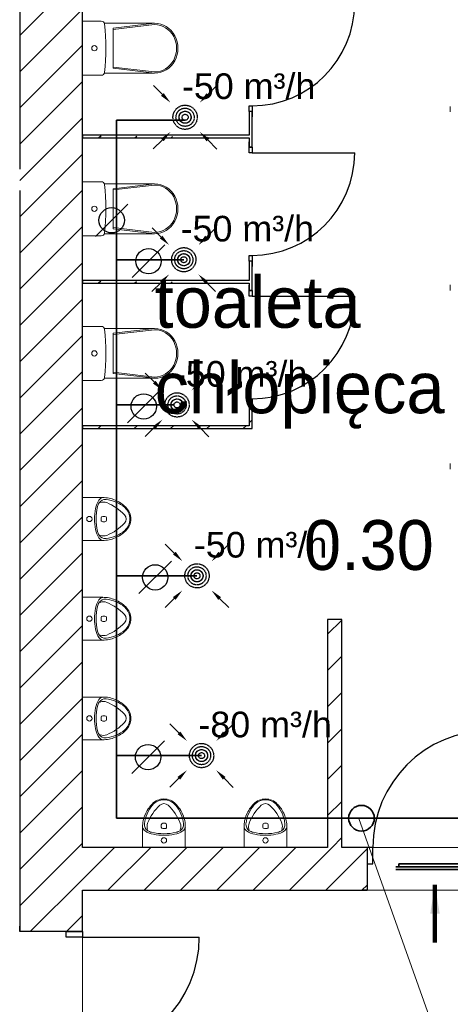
# Model space of a CAD drawing. Header units: millimetres. Extents: x -40063 to 512011, y 350190 to 687060.
# Tile 85 of 256: x 162382 to 165403, y 480275 to 487187. Entities that reach past the tile are written whole.
import ezdxf

# ---------------------------------------------------------------- set-up
doc = ezdxf.new("R2010")
doc.units = ezdxf.units.MM
doc.linetypes.add('DASHED', pattern=[0.75, 0.5, -0.25])
doc.layers.get('0').update_dxf_attribs({"color": 8})
for name, color, linetype, lineweight in [('_IS_WM_OPIS', 7, 'Continuous', 9), ('AP_ wywiew W4', 30, 'Continuous', 35), ('FLUID-KK', 3, 'Continuous', 35), ('J_wywiew W1.1', 30, 'Continuous', 30)]:
    doc.layers.add(name, color=color, linetype=linetype, lineweight=lineweight)
for name, color, linetype in [('Elementy Modelu - Strefy', 8, 'Continuous'), ('FLUID-KK-50-ARRGR', 7, 'Continuous'), ('IS_opisy', 7, 'Continuous'), ('IS_urządzenia', 7, 'Continuous'), ('J_opis pomieszczeń', 8, 'Continuous'), ('Konstrukcja - Ściany zew', 8, 'Continuous'), ('Wnętrze - Umeblowanie', 8, 'Continuous'), ('X_ref', 8, 'Continuous')]:
    doc.layers.add(name, color=color, linetype=linetype)
doc.styles.add('FDBES', font='simplex.shx')
doc.styles.add('GENERATED_STYLE_2', font='txt')
doc.styles.add('Schedule-Header', font='arial.ttf')
doc.styles.get("Standard").update_dxf_attribs({"font": 'arial.ttf'})
doc.dimstyles.new('FDBES', dxfattribs={"dimscale": 50, "dimtxt": 4, "dimasz": 2.5, "dimexe": 0.8, "dimexo": 2, "dimgap": 1, "dimtad": 1, "dimdsep": 46, "dimtxsty": 'FDBES', "dimcen": 2.5, "dimclrd": 4, "dimclre": 5, "dimadec": 0, "dimazin": 0, "dimtfac": 1, "dimtmove": 0, "dimatfit": 3, "dimfxl": 1, "dimarcsym": 0})

# ---------------------------------------------------------------- blocks, each defined once
blk = doc.blocks.new('*U3010')
at = {"color": 0, "linetype": 'ByBlock', "lineweight": -2}
for p, q in [((270, 0, 20), (-270, 0, 20)), ((250, 0), (-250, 0)), ((250, 0, -20), (-250, 0, -20)), ((250, 0, -20), (250, 0)), ((270, 0), (250, 0)), ((-250, 0), (-270, 0)), ((-250, 0, -20), (-250, 0))]:
    blk.add_line(p, q, dxfattribs=at)
at = {"linetype": 'Continuous', "lineweight": -3}
for p, q in [((270, 0, 20), (-270, 0, 20)), ((-270, 0, 20), (270, 0, 20))]:
    blk.add_line(p, q, dxfattribs=at)
blk = doc.blocks.new('dfghfgh')
at = {"layer": 'IS_urządzenia', "color": 30}
for p, q in [((8676.05, 317.91), (8669.69, 324.28)), ((8676.05, 317.91), (8669.69, 324.28)), ((8676.05, 317.91), (8669.69, 324.28)), ((8707.89, 317.87), (8714.26, 324.23)), ((8707.89, 317.87), (8714.26, 324.23)), ((8707.89, 317.87), (8714.26, 324.23)), ((8676.02, 286.07), (8669.65, 279.72)), ((8676.02, 286.07), (8669.65, 279.72)), ((8676.02, 286.07), (8669.65, 279.72)), ((8707.85, 286.04), (8714.21, 279.67)), ((8707.85, 286.04), (8714.21, 279.67)), ((8707.85, 286.04), (8714.21, 279.67))]:
    blk.add_line(p, q, dxfattribs=at)
at = {"layer": 'IS_urządzenia', "color": 30, "linetype": 'DASHED'}
for radius in [8.5, 8.5, 8.5, 6.38, 6.38, 6.38, 4.25, 4.25, 4.25, 2.12, 2.12, 2.12]:
    blk.add_circle((8691.95, 301.97), radius, dxfattribs=at)
at = {"layer": 'IS_urządzenia', "color": 30, "linetype": 'ByBlock', "lineweight": -2}
blk.add_circle((8691.95, 301.97), 4.25, dxfattribs=at)
blk.add_circle((8691.95, 301.97), 4.25, dxfattribs=at)
blk.add_circle((8691.95, 301.97), 4.25, dxfattribs=at)
at = {"layer": 'IS_urządzenia', "color": 30}
for points in [[(8676.99, 318.85), (8681.7, 312.24), (8675.11, 316.97)], [(8676.99, 318.85), (8681.7, 312.24), (8675.11, 316.97)], [(8676.99, 318.85), (8681.7, 312.24), (8675.11, 316.97)], [(8708.83, 316.93), (8702.22, 312.22), (8706.94, 318.82)], [(8708.83, 316.93), (8702.22, 312.22), (8706.94, 318.82)], [(8708.83, 316.93), (8702.22, 312.22), (8706.94, 318.82)], [(8675.07, 287.02), (8681.68, 291.72), (8676.96, 285.13)], [(8675.07, 287.02), (8681.68, 291.72), (8676.96, 285.13)], [(8675.07, 287.02), (8681.68, 291.72), (8676.96, 285.13)], [(8706.91, 285.1), (8702.2, 291.7), (8708.79, 286.98)], [(8706.91, 285.1), (8702.2, 291.7), (8708.79, 286.98)], [(8706.91, 285.1), (8702.2, 291.7), (8708.79, 286.98)]]:
    blk.add_solid(points, dxfattribs=at)
blk = doc.blocks.new('A$C641D9A09')
at = {"layer": 'IS_urządzenia', "color": 7}
blk.add_line((0, 0), (228.9, 228.9), dxfattribs=at)
blk.add_circle((114.4, 114.4), 88.9, dxfattribs=at)
blk = doc.blocks.new('A$C652FA4B4')
blk.add_blockref('A$C641D9A09', (0, 0))
blk = doc.blocks.new('fdgdfg')
at = {"layer": 'Elementy Modelu - Strefy', "linetype": 'Continuous', "lineweight": 0}
for p, q in [((-180860.3, 479159.5), (-180860.3, 472939.9)), ((-179140.3, 472939.9), (-179140.3, 474539.9)), ((-179140.3, 474539.9), (-179040.3, 474539.9)), ((-179040.3, 474539.9), (-179040.3, 472939.9)), ((-180860.3, 472939.9), (-179140.3, 472939.9)), ((-179040.3, 472939.9), (-177870.3, 472939.9)), ((-174590.3, 472639.9), (-180860.3, 472639.9)), ((-180860.3, 472639.9), (-180860.3, 467889.9))]:
    blk.add_line(p, q, dxfattribs=at)
at = {"layer": 'Konstrukcja - Ściany zew', "linetype": 'Continuous'}
for p, q in [((-181300.3, 479674.8), (-181300.3, 477699.7)), ((-180860.3, 472939.9), (-180860.3, 479159.5)), ((-181300.3, 478639.4), (-180860.3, 479079.4)), ((-181300.3, 478384.8), (-180860.3, 478824.8)), ((-181300.3, 478130.3), (-180860.3, 478570.3)), ((-181300.3, 477875.7), (-180860.3, 478315.7)), ((-179690.3, 478105.3), (-179690.3, 478145.3)), ((-179690.3, 478145.3), (-179670.3, 478145.3)), ((-179690.3, 478105.3), (-179690.3, 478068.3)), ((-179670.3, 478105.3), (-179690.3, 478105.3)), ((-179690.3, 478105.3), (-179690.3, 477939.5)), ((-179670.3, 478105.3), (-179690.3, 478105.3)), ((-179670.3, 478105.3), (-179690.3, 478105.3)), ((-179690.3, 478105.3), (-179690.3, 478068.3)), ((-179670.3, 478145.3), (-179670.3, 478105.3)), ((-179670.3, 478105.3), (-179670.3, 478068.3)), ((-179670.3, 477855.3), (-179670.3, 478105.3)), ((-179670.3, 478105.3), (-179670.3, 478068.3)), ((-181300.3, 477621.2), (-180860.3, 478061.2)), ((-179690.3, 477939.5), (-180860.3, 477939.5)), ((-180860.3, 477939.5), (-180860.3, 477919.5)), ((-180860.3, 477919.5), (-179690.3, 477919.5)), ((-180747.3, 477919.5), (-180729.5, 477937.3)), ((-180492.7, 477919.5), (-180479.3, 477933)), ((-180238.2, 477919.5), (-180229, 477928.8)), ((-179983.6, 477919.5), (-179978.7, 477924.5)), ((-179729.1, 477919.5), (-179728.4, 477920.2)), ((-179690.3, 477919.5), (-179690.3, 477855.3)), ((-179690.3, 477855.3), (-179690.3, 477892.3)), ((-179690.3, 477855.3), (-179690.3, 477892.3)), ((-179670.3, 477855.3), (-179670.3, 477892.3)), ((-179670.3, 477855.3), (-179670.3, 477892.3)), ((-181300.3, 477366.6), (-180860.3, 477806.6)), ((-179670.3, 477855.3), (-179690.3, 477855.3)), ((-179690.3, 477815.3), (-179690.3, 477855.3)), ((-179690.3, 477855.3), (-179670.3, 477855.3)), ((-179670.3, 477855.3), (-179690.3, 477855.3)), ((-179670.3, 477815.3), (-179690.3, 477815.3)), ((-179670.3, 477855.3), (-179670.3, 477815.3)), ((-179670.3, 477815.3), (-178950.3, 477815.3)), ((-181300.3, 477112), (-180860.3, 477552)), ((-181300.3, 477549.7), (-181300.3, 472349.9)), ((-181300.3, 476857.5), (-180860.3, 477297.5)), ((-179690.3, 477055.3), (-179690.3, 477095.3)), ((-179690.3, 477095.3), (-179670.3, 477095.3)), ((-179690.3, 477055.3), (-179690.3, 477018.3)), ((-179670.3, 477055.3), (-179690.3, 477055.3)), ((-179690.3, 477055.3), (-179690.3, 476919.5)), ((-179670.3, 477055.3), (-179690.3, 477055.3)), ((-179670.3, 477055.3), (-179690.3, 477055.3)), ((-179690.3, 477055.3), (-179690.3, 477018.3)), ((-179670.3, 477095.3), (-179670.3, 477055.3)), ((-179670.3, 477055.3), (-179670.3, 477018.3)), ((-179670.3, 476848.4), (-179670.3, 477055.3)), ((-179670.3, 477055.3), (-179670.3, 477018.3)), ((-181300.3, 476602.9), (-180860.3, 477042.9)), ((-179690.3, 476919.5), (-180860.3, 476919.5)), ((-180860.3, 476919.5), (-180860.3, 476899.5)), ((-180749.1, 476899.5), (-180731.3, 476917.3)), ((-180494.5, 476899.5), (-180481, 476913.1)), ((-180240, 476899.5), (-180230.7, 476908.8)), ((-180860.3, 476899.5), (-179690.3, 476899.5)), ((-179985.4, 476899.5), (-179980.4, 476904.5)), ((-179730.8, 476899.5), (-179730.2, 476900.2)), ((-179690.3, 476899.5), (-179690.3, 476848.4)), ((-179690.3, 476848.4), (-179690.3, 476885.4)), ((-179690.3, 476848.4), (-179690.3, 476885.4)), ((-179670.3, 476848.4), (-179690.3, 476848.4)), ((-179690.3, 476808.4), (-179690.3, 476848.4)), ((-179690.3, 476848.4), (-179670.3, 476848.4)), ((-179670.3, 476848.4), (-179690.3, 476848.4)), ((-179670.3, 476848.4), (-179670.3, 476885.4)), ((-179670.3, 476848.4), (-179670.3, 476885.4)), ((-179670.3, 476848.4), (-179670.3, 476808.4)), ((-181300.3, 476348.4), (-180860.3, 476788.4)), ((-179670.3, 476808.4), (-179690.3, 476808.4)), ((-179670.3, 476808.4), (-178950.3, 476808.4)), ((-181300.3, 476093.8), (-180860.3, 476533.8)), ((-181300.3, 475839.2), (-180860.3, 476279.2)), ((-179690.3, 476048.4), (-179690.3, 476088.4)), ((-179690.3, 476088.4), (-179670.3, 476088.4)), ((-179670.3, 476088.4), (-179670.3, 476048.4)), ((-181300.3, 475584.7), (-180860.3, 476024.7)), ((-179690.3, 476048.4), (-179690.3, 476011.4)), ((-179670.3, 476048.4), (-179690.3, 476048.4)), ((-179690.3, 476048.4), (-179690.3, 475899.5)), ((-179670.3, 476048.4), (-179690.3, 476048.4)), ((-179670.3, 476048.4), (-179690.3, 476048.4)), ((-179690.3, 476048.4), (-179690.3, 476011.4)), ((-179670.3, 476048.4), (-179670.3, 476011.4)), ((-179670.3, 475879.5), (-179670.3, 476048.4)), ((-179670.3, 476048.4), (-179670.3, 476011.4)), ((-179686.8, 475925.4), (-179670.3, 475941.9)), ((-179690.3, 475899.5), (-180860.3, 475899.5)), ((-180860.3, 475899.5), (-180860.3, 475879.5)), ((-180860.3, 475879.5), (-179670.3, 475879.5)), ((-180750.8, 475879.5), (-180730.8, 475899.5)), ((-180496.3, 475879.5), (-180476.3, 475899.5)), ((-180241.7, 475879.5), (-180221.7, 475899.5)), ((-179987.2, 475879.5), (-179967.2, 475899.5)), ((-179732.6, 475879.5), (-179712.6, 475899.5)), ((-181300.3, 475330.1), (-180860.3, 475770.1)), ((-181300.3, 475075.6), (-180860.3, 475515.6)), ((-181300.3, 474821), (-180860.3, 475261)), ((-181300.3, 474566.5), (-180860.3, 475006.5)), ((-181300.3, 474311.9), (-180860.3, 474751.9)), ((-181300.3, 474057.3), (-180860.3, 474497.3)), ((-179040.3, 474539.9), (-179140.3, 474539.9)), ((-179140.3, 474539.9), (-179140.3, 472939.9)), ((-179140.3, 474435.4), (-179040.3, 474535.4)), ((-179040.3, 472939.9), (-179040.3, 474539.9)), ((-179140.3, 474180.9), (-179040.3, 474280.9)), ((-181300.3, 473802.8), (-180860.3, 474242.8)), ((-179140.3, 473926.3), (-179040.3, 474026.3)), ((-181300.3, 473548.2), (-180860.3, 473988.2)), ((-181300.3, 473293.7), (-180860.3, 473733.7)), ((-179140.3, 473671.7), (-179040.3, 473771.7)), ((-181300.3, 473039.1), (-180860.3, 473479.1)), ((-179140.3, 473417.2), (-179040.3, 473517.2)), ((-179140.3, 473162.6), (-179040.3, 473262.6)), ((-181300.3, 472784.5), (-180860.3, 473224.5)), ((-181300.3, 472530), (-180860.3, 472970)), ((-179108.5, 472939.9), (-179040.3, 473008.1)), ((-180860.3, 472715.4), (-180635.8, 472939.9)), ((-179140.3, 472939.9), (-180860.3, 472939.9)), ((-180681.2, 472639.9), (-180381.2, 472939.9)), ((-180426.7, 472639.9), (-180126.7, 472939.9)), ((-180172.1, 472639.9), (-179872.1, 472939.9)), ((-179917.6, 472639.9), (-179617.6, 472939.9)), ((-179663, 472639.9), (-179363, 472939.9)), ((-179408.5, 472639.9), (-179108.5, 472939.9)), ((-179153.9, 472639.9), (-178863.6, 472930.2)), ((-178863.6, 472939.9), (-179040.3, 472939.9)), ((-178863.6, 472939.9), (-178900.6, 472939.9)), ((-178863.6, 472939.9), (-178900.6, 472939.9)), ((-178863.6, 472939.9), (-178863.6, 472824.9)), ((-178823.6, 472939.9), (-178863.6, 472939.9)), ((-178863.6, 472939.9), (-178863.6, 472824.9)), ((-178863.6, 472939.9), (-178863.6, 472824.9)), ((-178823.6, 472824.9), (-178823.6, 472939.9)), ((-178863.6, 472824.9), (-178863.6, 472639.9)), ((-178863.6, 472824.9), (-178823.6, 472824.9)), ((-178863.6, 472824.9), (-178863.6, 472639.9)), ((-181225.8, 472349.9), (-180860.3, 472715.4)), ((-180860.3, 472349.9), (-180860.3, 472639.9)), ((-180860.3, 472639.9), (-178863.6, 472639.9)), ((-178863.6, 472639.9), (-178900.6, 472639.9)), ((-178863.6, 472639.9), (-178900.6, 472639.9)), ((-178899.3, 472639.9), (-178863.6, 472675.6)), ((-180971.2, 472349.9), (-180860.3, 472460.9)), ((-181300.3, 472349.9), (-181300.3, 472386.9)), ((-181300.3, 472349.9), (-181300.3, 472386.9)), ((-180975.3, 472349.9), (-181300.3, 472349.9)), ((-180975.3, 472349.9), (-181300.3, 472349.9)), ((-180860.3, 472349.9), (-180975.3, 472349.9)), ((-180975.3, 472309.9), (-180975.3, 472349.9)), ((-180975.3, 472349.9), (-180860.3, 472349.9)), ((-180860.3, 472349.9), (-180975.3, 472349.9)), ((-180860.3, 472349.9), (-180860.3, 472386.9)), ((-180860.3, 472349.9), (-180860.3, 472386.9)), ((-180860.3, 472349.9), (-180860.3, 472309.9)), ((-180860.3, 472309.9), (-180975.3, 472309.9)), ((-180860.3, 472309.9), (-180040.3, 472309.9))]:
    blk.add_line(p, q, dxfattribs=at)
for centre, radius, start, end in [((-179670.3, 478865.3), 720, 270, 0), ((-179670.3, 477815.3), 720, 270, 0), ((-179670.3, 476808.4), 720, 270, 0), ((-178003.6, 472939.9), 820, 90, 180), ((-180860.3, 472309.9), 820, 270, 0)]:
    blk.add_arc(centre, radius, start, end, dxfattribs=at)
at = {"layer": 'Wnętrze - Umeblowanie', "color": 7, "linetype": 'Continuous', "lineweight": 5}
for p, q in [((-180860.3, 478739.5), (-180860.3, 478359.5)), ((-180860.3, 478739.5), (-180727.8, 478739.5)), ((-180706.4, 478724.5), (-180353.5, 478724.5)), ((-180354, 478724.5), (-180644.5, 478690.4)), ((-180354, 478715.6), (-180644.5, 478681.5)), ((-180644.5, 478549.5), (-180644.5, 478690.4)), ((-180644.5, 478549.5), (-180644.5, 478408.6)), ((-180860.3, 478359.5), (-180727.8, 478359.5)), ((-180706.7, 478374.6), (-180353.5, 478374.6)), ((-180354, 478383.5), (-180644.5, 478417.6)), ((-180354, 478374.6), (-180644.5, 478408.6)), ((-180860.3, 477612.6), (-180860.3, 477232.6)), ((-180860.3, 477612.6), (-180727.8, 477612.6)), ((-180706.4, 477597.6), (-180353.5, 477597.6)), ((-180354, 477597.6), (-180644.5, 477563.5)), ((-180354, 477588.7), (-180644.5, 477554.6)), ((-180644.5, 477422.6), (-180644.5, 477563.5)), ((-180644.5, 477422.6), (-180644.5, 477281.7)), ((-180354, 477256.6), (-180644.5, 477290.7)), ((-180354, 477247.7), (-180644.5, 477281.7)), ((-180860.3, 477232.6), (-180727.8, 477232.6)), ((-180706.7, 477247.7), (-180353.5, 477247.7)), ((-180860.3, 476597.3), (-180860.3, 476217.3)), ((-180860.3, 476597.3), (-180727.8, 476597.3)), ((-180706.4, 476582.2), (-180353.5, 476582.2)), ((-180354, 476582.2), (-180644.5, 476548.2)), ((-180354, 476573.3), (-180644.5, 476539.2)), ((-180644.5, 476407.3), (-180644.5, 476548.2)), ((-180644.5, 476407.3), (-180644.5, 476266.4)), ((-180860.3, 476217.3), (-180727.8, 476217.3)), ((-180706.7, 476232.3), (-180353.5, 476232.3)), ((-180354, 476241.2), (-180644.5, 476275.3)), ((-180354, 476232.3), (-180644.5, 476266.4)), ((-180860.3, 475094.8), (-180860.3, 475394.8)), ((-180860.3, 475394.8), (-180717.8, 475394.8)), ((-180729, 475252.6), (-180729, 475236.8)), ((-180702, 475263.5), (-180717.8, 475263.5)), ((-180690.8, 475252.6), (-180690.8, 475236.8)), ((-180717.8, 475225.9), (-180702, 475225.9)), ((-180860.3, 475094.8), (-180717.8, 475094.8)), ((-180860.3, 474395), (-180860.3, 474695)), ((-180860.3, 474695), (-180717.8, 474695)), ((-180702, 474563.6), (-180717.8, 474563.6)), ((-180729, 474552.7), (-180729, 474536.9)), ((-180717.8, 474526.1), (-180702, 474526.1)), ((-180690.8, 474552.7), (-180690.8, 474536.9)), ((-180860.3, 474395), (-180717.8, 474395)), ((-180860.3, 473695.1), (-180860.3, 473995.1)), ((-180860.3, 473995.1), (-180717.8, 473995.1)), ((-180729, 473852.8), (-180729, 473837)), ((-180702, 473863.7), (-180717.8, 473863.7)), ((-180717.8, 473826.2), (-180702, 473826.2)), ((-180690.8, 473852.8), (-180690.8, 473837)), ((-180860.3, 473695.1), (-180717.8, 473695.1)), ((-180296.1, 473109.3), (-180280.3, 473109.3)), ((-179584, 473109.3), (-179568.2, 473109.3)), ((-180438.4, 472939.9), (-180438.4, 473082.3)), ((-180307, 473098.1), (-180307, 473082.3)), ((-180296.1, 473071.2), (-180280.3, 473071.2)), ((-180269.5, 473082.3), (-180269.5, 473098.1)), ((-180138.4, 472939.9), (-180138.4, 473082.3)), ((-179726.2, 472939.9), (-179726.2, 473082.3)), ((-179594.8, 473098.1), (-179594.8, 473082.3)), ((-179584, 473071.2), (-179568.2, 473071.2)), ((-179557.3, 473082.3), (-179557.3, 473098.1)), ((-179426.2, 472939.9), (-179426.2, 473082.3)), ((-180138.4, 472939.9), (-180438.4, 472939.9)), ((-179426.2, 472939.9), (-179726.2, 472939.9))]:
    blk.add_line(p, q, dxfattribs=at)
at = {"layer": 'Wnętrze - Umeblowanie', "color": 252, "linetype": 'Continuous', "lineweight": 5}
for centre in [(-178010.3, 478122.5), (-178010.3, 476868.6), (-178010.3, 475614.7)]:
    blk.add_arc(centre, 270, 175.98758, 184.01241, dxfattribs=at)
at = {"layer": 'Wnętrze - Umeblowanie', "color": 7, "linetype": 'Continuous', "lineweight": 5, "extrusion": (0, 0, -1)}
for centre, major_axis, ratio, start_param, end_param in [((-180727.8, 478717.5), (22.3, 0), 0.989247, 4.712389, 6.173785), ((-182340, 478549.5), (1643.4, 0), 0.989247, 6.178217, 6.388032), ((-180354, 478549.5), (0, 166), 0.93174, 0, 3.141593), ((-180353.5, 478549.5), (0, 174.9), 0.933096, 0, 3.141593), ((-180727.8, 478381.6), (22.3, 0), 0.989247, 0.100415, 1.570796), ((-180727.8, 477590.6), (22.3, 0), 0.989247, 4.712389, 6.173785), ((-180353.5, 477422.6), (0, 174.9), 0.933096, 0, 3.141593), ((-182340, 477422.6), (1643.4, 0), 0.989247, 6.178217, 6.388032), ((-180354, 477422.6), (0, 166), 0.93174, 0, 3.141593), ((-180727.8, 477254.7), (22.3, 0), 0.989247, 0.100415, 1.570796), ((-180727.8, 476575.2), (22.3, 0), 0.989247, 4.712389, 6.173785), ((-182340, 476407.3), (1643.4, 0), 0.989247, 6.178217, 6.388032), ((-180354, 476407.3), (0, 166), 0.93174, 0, 3.141593), ((-180353.5, 476407.3), (0, 174.9), 0.933096, 0, 3.141593), ((-180727.8, 476239.3), (22.3, 0), 0.989247, 0.100415, 1.570796), ((-180707.6, 475352.3), (44.8, 0), 0.975462, 3.760504, 4.481744), ((-180713.9, 475198.8), (201, 0), 0.975462, 4.692652, 5.138529), ((-180359.4, 475244.8), (416, 0), 0.975462, 2.959001, 3.324185), ((-180624.7, 475296.3), (145.6, 0), 0.975462, 3.298788, 3.751596), ((-180366.6, 475244.8), (398, 0), 0.975462, 2.916513, 3.366672), ((-180661, 475308.9), (96.5, 0), 0.975462, 3.384212, 3.691181), ((-180699.5, 475332), (51.2, 0), 0.975462, 3.689348, 4.806519), ((-180712.7, 475301.6), (63.6, 0), 0.975462, 4.355613, 5.078742), ((-180722.1, 475145.5), (243.7, 0), 0.975462, 4.825054, 5.424258), ((-180829.6, 475034), (361.8, 0), 0.975462, 5.108838, 5.534452), ((-180723.6, 475164.8), (236.8, 0), 0.975462, 5.11516, 5.498914), ((-180639.8, 475244.8), (112.9, 0), 0.975462, 5.461478, 6.283185), ((-180639.8, 475244.8), (119.6, 0), 0.975462, 5.48967, 7.0767), ((-180717.8, 475252.6), (11.1, 0), 0.975462, 3.141593, 4.712389), ((-180702, 475252.6), (11.1, 0), 0.975462, 4.712389, 6.283185), ((-180598.2, 475244.8), (45.1, 0), 0.975462, 5.551687, 7.014683), ((-180717.8, 475236.8), (11.1, 0), 0.975462, 1.570796, 3.141593), ((-180702, 475236.8), (11.1, 0), 0.975462, 0, 1.570796), ((-180829.6, 475455.6), (361.8, 0), 0.975462, 0.748733, 1.174347), ((-180639.8, 475244.8), (112.9, 0), 0.975462, 0, 0.821707), ((-180624.7, 475193.4), (145.6, 0), 0.975462, 2.53159, 2.984397), ((-180661, 475180.8), (96.5, 0), 0.975462, 2.592004, 2.898973), ((-180707.6, 475137.4), (44.8, 0), 0.975462, 1.801442, 2.522681), ((-180699.5, 475157.6), (51.2, 0), 0.975462, 1.476667, 2.593837), ((-180712.7, 475188), (63.6, 0), 0.975462, 1.204444, 1.927572), ((-180713.9, 475290.8), (201, 0), 0.975462, 1.144656, 1.590534), ((-180722.1, 475344.2), (243.7, 0), 0.975462, 0.858927, 1.458131), ((-180723.6, 475324.9), (236.8, 0), 0.975462, 0.784271, 1.168026), ((-180707.6, 474652.4), (44.8, 0), 0.975462, 3.760504, 4.481744), ((-180713.9, 474499), (201, 0), 0.975462, 4.692652, 5.138529), ((-180624.7, 474596.4), (145.6, 0), 0.975462, 3.298788, 3.751596), ((-180366.6, 474545), (398, 0), 0.975462, 2.916513, 3.366672), ((-180661, 474609), (96.5, 0), 0.975462, 3.384212, 3.691181), ((-180699.5, 474632.2), (51.2, 0), 0.975462, 3.689348, 4.806519), ((-180712.7, 474601.7), (63.6, 0), 0.975462, 4.355613, 5.078742), ((-180722.1, 474445.6), (243.7, 0), 0.975462, 4.825054, 5.424258), ((-180829.6, 474334.1), (361.8, 0), 0.975462, 5.108838, 5.534452), ((-180723.6, 474464.9), (236.8, 0), 0.975462, 5.11516, 5.498914), ((-180639.8, 474545), (112.9, 0), 0.975462, 5.461478, 6.283185), ((-180639.8, 474545), (119.6, 0), 0.975462, 5.48967, 7.0767), ((-180359.4, 474545), (416, 0), 0.975462, 2.959001, 3.324185), ((-180717.8, 474552.7), (11.1, 0), 0.975462, 3.141593, 4.712389), ((-180702, 474552.7), (11.1, 0), 0.975462, 4.712389, 6.283185), ((-180598.2, 474545), (45.1, 0), 0.975462, 5.551687, 7.014683), ((-180717.8, 474536.9), (11.1, 0), 0.975462, 1.570796, 3.141593), ((-180702, 474536.9), (11.1, 0), 0.975462, 0, 1.570796), ((-180829.6, 474755.8), (361.8, 0), 0.975462, 0.748733, 1.174347), ((-180639.8, 474545), (112.9, 0), 0.975462, 0, 0.821707), ((-180624.7, 474493.5), (145.6, 0), 0.975462, 2.53159, 2.984397), ((-180661, 474480.9), (96.5, 0), 0.975462, 2.592004, 2.898973), ((-180699.5, 474457.8), (51.2, 0), 0.975462, 1.476667, 2.593837), ((-180712.7, 474488.2), (63.6, 0), 0.975462, 1.204444, 1.927572), ((-180722.1, 474644.3), (243.7, 0), 0.975462, 0.858927, 1.458131), ((-180723.6, 474625), (236.8, 0), 0.975462, 0.784271, 1.168026), ((-180707.6, 474437.5), (44.8, 0), 0.975462, 1.801442, 2.522681), ((-180713.9, 474590.9), (201, 0), 0.975462, 1.144656, 1.590534), ((-180624.7, 473896.5), (145.6, 0), 0.975462, 3.298788, 3.751596), ((-180661, 473909.1), (96.5, 0), 0.975462, 3.384212, 3.691181), ((-180707.6, 473952.6), (44.8, 0), 0.975462, 3.760504, 4.481744), ((-180699.5, 473932.3), (51.2, 0), 0.975462, 3.689348, 4.806519), ((-180712.7, 473901.9), (63.6, 0), 0.975462, 4.355613, 5.078742), ((-180713.9, 473799.1), (201, 0), 0.975462, 4.692652, 5.138529), ((-180722.1, 473745.8), (243.7, 0), 0.975462, 4.825054, 5.424258), ((-180829.6, 473634.3), (361.8, 0), 0.975462, 5.108838, 5.534452), ((-180723.6, 473765.1), (236.8, 0), 0.975462, 5.11516, 5.498914), ((-180359.4, 473845.1), (416, 0), 0.975462, 2.959001, 3.324185), ((-180366.6, 473845.1), (398, 0), 0.975462, 2.916513, 3.366672), ((-180598.2, 473845.1), (45.1, 0), 0.975462, 5.551687, 7.014683), ((-180639.8, 473845.1), (112.9, 0), 0.975462, 5.461478, 6.283185), ((-180639.8, 473845.1), (119.6, 0), 0.975462, 5.48967, 7.0767), ((-180717.8, 473852.8), (11.1, 0), 0.975462, 3.141593, 4.712389), ((-180717.8, 473837), (11.1, 0), 0.975462, 1.570796, 3.141593), ((-180702, 473852.8), (11.1, 0), 0.975462, 4.712389, 6.283185), ((-180702, 473837), (11.1, 0), 0.975462, 0, 1.570796), ((-180829.6, 474055.9), (361.8, 0), 0.975462, 0.748733, 1.174347), ((-180639.8, 473845.1), (112.9, 0), 0.975462, 0, 0.821707), ((-180624.7, 473793.6), (145.6, 0), 0.975462, 2.53159, 2.984397), ((-180661, 473781), (96.5, 0), 0.975462, 2.592004, 2.898973), ((-180699.5, 473757.9), (51.2, 0), 0.975462, 1.476667, 2.593837), ((-180712.7, 473788.3), (63.6, 0), 0.975462, 1.204444, 1.927572), ((-180722.1, 473944.4), (243.7, 0), 0.975462, 0.858927, 1.458131), ((-180723.6, 473925.1), (236.8, 0), 0.975462, 0.784271, 1.168026), ((-180707.6, 473737.6), (44.8, 0), 0.975462, 1.801442, 2.522681), ((-180713.9, 473891.1), (201, 0), 0.975462, 1.144656, 1.590534), ((-180208.3, 473076.5), (0, 236.8), 0.975462, 5.11516, 5.498914), ((-180288.4, 473160.3), (0, 119.6), 0.975462, 5.48967, 7.0767), ((-180288.4, 473160.3), (0, 112.9), 0.975462, 5.461478, 6.283185), ((-180288.4, 473202), (0, 45.1), 0.975462, 5.551687, 7.014683), ((-180288.4, 473160.3), (0, 112.9), 0.975462, 0, 0.821707), ((-180368.4, 473076.5), (0, 236.8), 0.975462, 0.784271, 1.168026), ((-179496.2, 473076.5), (0, 236.8), 0.975462, 5.11516, 5.498914), ((-179576.2, 473160.3), (0, 119.6), 0.975462, 5.48967, 7.0767), ((-179576.2, 473160.3), (0, 112.9), 0.975462, 5.461478, 6.283185), ((-179576.2, 473202), (0, 45.1), 0.975462, 5.551687, 7.014683), ((-179576.2, 473160.3), (0, 112.9), 0.975462, 0, 0.821707), ((-179656.2, 473076.5), (0, 236.8), 0.975462, 0.784271, 1.168026), ((-180189, 473078), (0, 243.7), 0.975462, 4.825054, 5.424258), ((-180077.6, 472970.5), (0, 361.8), 0.975462, 5.108838, 5.534452), ((-180499.2, 472970.5), (0, 361.8), 0.975462, 0.748733, 1.174347), ((-180387.7, 473078), (0, 243.7), 0.975462, 0.858927, 1.458131), ((-179476.9, 473078), (0, 243.7), 0.975462, 4.825054, 5.424258), ((-179365.4, 472970.5), (0, 361.8), 0.975462, 5.108838, 5.534452), ((-179787, 472970.5), (0, 361.8), 0.975462, 0.748733, 1.174347), ((-179675.5, 473078), (0, 243.7), 0.975462, 0.858927, 1.458131), ((-180242.4, 473086.3), (0, 201), 0.975462, 4.692652, 5.138529), ((-180375.6, 473100.6), (0, 51.2), 0.975462, 3.689348, 4.806519), ((-180345.2, 473087.4), (0, 63.6), 0.975462, 4.355613, 5.078742), ((-180296.1, 473098.1), (0, 11.1), 0.975462, 4.712389, 6.283185), ((-180280.3, 473098.1), (0, 11.1), 0.975462, 0, 1.570796), ((-180201.2, 473100.6), (0, 51.2), 0.975462, 1.476667, 2.593837), ((-180231.6, 473087.4), (0, 63.6), 0.975462, 1.204444, 1.927572), ((-180334.4, 473086.3), (0, 201), 0.975462, 1.144656, 1.590534), ((-179530.2, 473086.3), (0, 201), 0.975462, 4.692652, 5.138529), ((-179663.4, 473100.6), (0, 51.2), 0.975462, 3.689348, 4.806519), ((-179633, 473087.4), (0, 63.6), 0.975462, 4.355613, 5.078742), ((-179584, 473098.1), (0, 11.1), 0.975462, 4.712389, 6.283185), ((-179568.2, 473098.1), (0, 11.1), 0.975462, 0, 1.570796), ((-179489, 473100.6), (0, 51.2), 0.975462, 1.476667, 2.593837), ((-179519.4, 473087.4), (0, 63.6), 0.975462, 1.204444, 1.927572), ((-179622.2, 473086.3), (0, 201), 0.975462, 1.144656, 1.590534), ((-180395.8, 473092.5), (0, 44.8), 0.975462, 3.760504, 4.481744), ((-180339.8, 473175.4), (0, 145.6), 0.975462, 3.298788, 3.751596), ((-180352.4, 473139.2), (0, 96.5), 0.975462, 3.384212, 3.691181), ((-180288.4, 473433.5), (0, 398), 0.975462, 2.916513, 3.366672), ((-180296.1, 473082.3), (0, 11.1), 0.975462, 3.141593, 4.712389), ((-180280.3, 473082.3), (0, 11.1), 0.975462, 1.570796, 3.141593), ((-180236.9, 473175.4), (0, 145.6), 0.975462, 2.53159, 2.984397), ((-180224.3, 473139.2), (0, 96.5), 0.975462, 2.592004, 2.898973), ((-180180.9, 473092.5), (0, 44.8), 0.975462, 1.801442, 2.522681), ((-179683.7, 473092.5), (0, 44.8), 0.975462, 3.760504, 4.481744), ((-179627.7, 473175.4), (0, 145.6), 0.975462, 3.298788, 3.751596), ((-179640.3, 473139.2), (0, 96.5), 0.975462, 3.384212, 3.691181), ((-179576.2, 473433.5), (0, 398), 0.975462, 2.916513, 3.366672), ((-179584, 473082.3), (0, 11.1), 0.975462, 3.141593, 4.712389), ((-179568.2, 473082.3), (0, 11.1), 0.975462, 1.570796, 3.141593), ((-179524.7, 473175.4), (0, 145.6), 0.975462, 2.53159, 2.984397), ((-179512.2, 473139.2), (0, 96.5), 0.975462, 2.592004, 2.898973), ((-179468.7, 473092.5), (0, 44.8), 0.975462, 1.801442, 2.522681), ((-180288.4, 473440.7), (0, 416), 0.975462, 2.959001, 3.324185), ((-179576.2, 473440.7), (0, 416), 0.975462, 2.959001, 3.324185)]:
    blk.add_ellipse(centre, major_axis=major_axis, ratio=ratio, start_param=start_param, end_param=end_param, dxfattribs=at)
for centre, major_axis, ratio in [((-180776.7, 478549.5), (18.7, 0), 0.989247), ((-180776.7, 477422.6), (18.7, 0), 0.989247), ((-180776.7, 476407.3), (18.7, 0), 0.989247), ((-180811.2, 475244.8), (18.9, 0), 0.975462), ((-180811.2, 474545), (18.9, 0), 0.975462), ((-180811.2, 473845.1), (18.9, 0), 0.975462), ((-180288.4, 472988.9), (0, 18.9), 0.975462), ((-179576.2, 472988.9), (0, 18.9), 0.975462)]:
    blk.add_ellipse(centre, major_axis=major_axis, ratio=ratio, dxfattribs=at)
at = {"layer": 'Elementy Modelu - Strefy', "lineweight": 13, "style": 'GENERATED_STYLE_2'}
blk.add_text('0.30', height=350, dxfattribs=at).set_placement((-179306.1, 474887.2))
at = {"layer": 'J_opis pomieszczeń', "linetype": 'Continuous', "style": 'GENERATED_STYLE_2'}
for s, p in [('toaleta', (-180354, 476587.3)), ('chłopięca', (-180354, 475987.3))]:
    blk.add_text(s, height=359.99, dxfattribs=at).set_placement(p)
blk = doc.blocks.new('*U3011')
at = {"insert": (-200, 0), "char_height": 50, "attachment_point": 5, "style": 'FDBES'}
blk.add_mtext('\\P ', dxfattribs=at)
blk.add_leader([(0, 0), (-400, 0)], dimstyle='FDBES', override={"dimscale": 80, "dimtxt": 2.5, "dimasz": 2.5, "dimgap": 0.625, "dimtad": 1, "dimtxsty": 'Standard', "dimclrd": 256, "dimlwd": 65534})

msp = doc.modelspace()

# ---------------------------------------------------------------- linework, layer by layer
at = {"layer": '_IS_WM_OPIS', "color": 7}
msp.add_lwpolyline([(165635.19372, 479119.00672), (164760.69884, 481578.89583)], dxfattribs=at)
at = {"layer": 'AP_ wywiew W4'}
for p, q in [((163060.66292, 482020.84439), (163060.66292, 486480.37019)), ((163542.48481, 486480.37019), (163060.66292, 486480.37019)), ((163533.19676, 485501.66333), (163060.66292, 485501.66333)), ((163464.79498, 484482.40883), (163060.66292, 484482.40883)), ((163626.0348, 483282.70432), (163060.66292, 483282.70432)), ((163658.16292, 482020.84439), (163060.66292, 482020.84439)), ((163060.66292, 482020.84439), (163060.66292, 481581.13382)), ((163060.66292, 481581.13382), (165740.63938, 481581.13382))]:
    msp.add_line(p, q, dxfattribs=at)
msp.add_circle((164780, 481581.13382), 90, dxfattribs=at)

# ---------------------------------------------------------------- block references
at = {"layer": 'FLUID-KK', "linetype": 'Continuous', "extrusion": (-5.02105e-15, -1, 6.12323e-17), "xscale": 1.016, "yscale": 1.016, "zscale": 1.016, "rotation": 360}
msp.add_blockref('*U3010', (165295.35458, 0, -481241.02954), dxfattribs=at)
at = {"layer": 'FLUID-KK-50-ARRGR', "xscale": 1.016, "yscale": 1.016, "zscale": 1.016, "rotation": 89.9999999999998}
msp.add_blockref('*U3011', (165295.35458, 481114.02954), dxfattribs=at)
at = {"layer": 'IS_opisy'}
for p in [(162913.02827, 485663.83687), (163171.86515, 485376.59864), (163137.66426, 484357.34413), (163218.28417, 483157.63963), (163168.45126, 481895.7797)]:
    msp.add_blockref('A$C652FA4B4', p, dxfattribs=at)
at = {"layer": 'J_wywiew W1.1', "xscale": 10, "yscale": 10, "zscale": 10}
for p in [(76622.97778, 483481.89593), (76613.68973, 482481.93907), (76566.53795, 481462.68457), (76706.52777, 480262.98006), (76738.65589, 479001.12013)]:
    msp.add_blockref('dfghfgh', p, dxfattribs=at)
at = {"layer": 'X_ref'}
msp.add_blockref('fdgdfg', (343682.59615, 8436.71479), dxfattribs=at)

# ---------------------------------------------------------------- texts
at = {"layer": 'IS_opisy', "color": 7, "char_height": 180, "attachment_point": 5, "style": 'Schedule-Header'}
for s, insert in [('-50 m³/h', (163988.30898, 486718.47098)), ('-50 m³/h', (163979.02093, 485718.51411)), ('-50 m³/h', (163931.86915, 484699.25961)), ('-50 m³/h', (164071.85897, 483499.5551)), ('-80 m³/h', (164103.98709, 482237.69517))]:
    msp.add_mtext(s, dxfattribs=dict(at, insert=insert))

doc.saveas('drawing.dxf')
